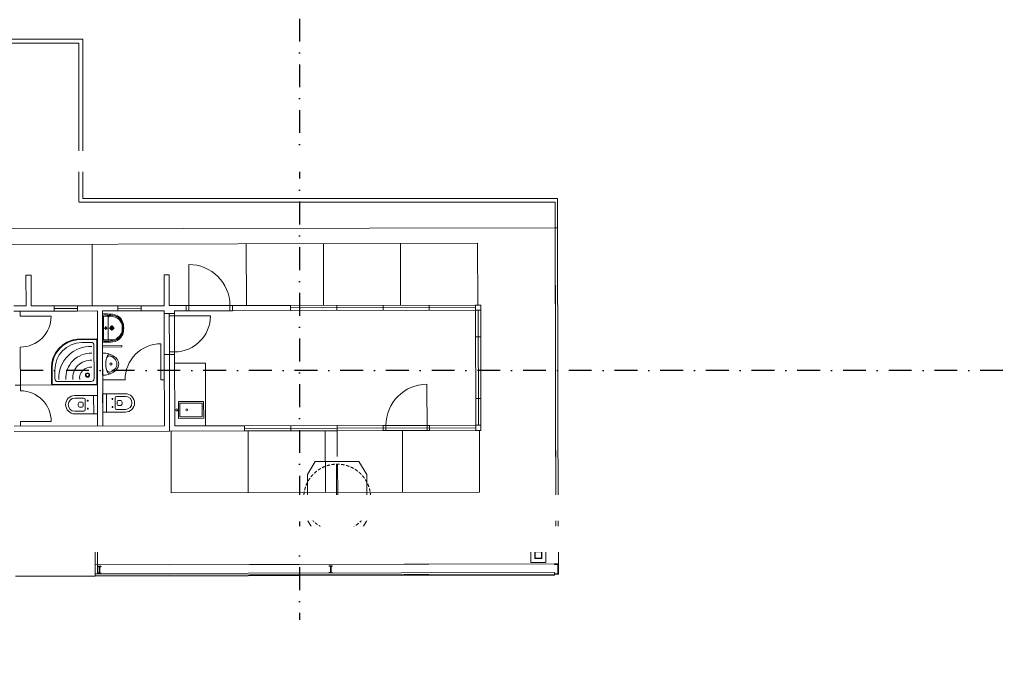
# Model space of a CAD drawing. Header units: millimetres. Extents: x -29085 to 3627694, y -159961 to 2281735.
# Tile 104 of 229: x 359034 to 378188, y 88627 to 101108. Entities that reach past the tile are written whole.
import ezdxf
from ezdxf import colors
from ezdxf.entities.mleader import LeaderData, LeaderLine
from ezdxf.math import Vec2, Vec3

# ---------------------------------------------------------------- set-up
doc = ezdxf.new("R2010")
doc.units = ezdxf.units.MM
doc.linetypes.add('DASHDOT', pattern=[25.4, 12.7, -6.35, 0, -6.35])
doc.linetypes.add('HIDDEN', pattern=[9.525, 6.35, -3.175])
doc.styles.add('A99_popis', font='isocpeur.ttf')

# ---------------------------------------------------------------- blocks, each defined once
blk = doc.blocks.new('800-100')
at = {"linetype": 'Continuous', "lineweight": 0}
for p, q in [((0, -100), (0, 800)), ((50, 0), (-850, 0)), ((-800, -100), (-800, 0)), ((50, -100), (-850, -100))]:
    blk.add_line(p, q, dxfattribs=at)
blk.add_arc((0, 0), 800, 90, 180, dxfattribs=at)
blk = doc.blocks.new('wc-pud')
at = {"lineweight": 5}
for p, q in [((-178, -442), (-178, 0)), ((-178, 0), (178, 0)), ((178, 0), (178, -442)), ((-178, -75), (178, -75)), ((-92, -190), (-62, -190)), ((-78, -175), (-78, -205)), ((62, -190), (92, -190)), ((78, -175), (78, -205)), ((-128, -442), (-128, -270)), ((-98, -240), (98, -240)), ((-50, -300), (-50, -352)), ((-30, -280), (30, -280)), ((50, -300), (50, -352)), ((128, -270), (128, -442))]:
    blk.add_line(p, q, dxfattribs=at)
for centre in [(-78, -190), (78, -190)]:
    blk.add_circle(centre, 7.5, dxfattribs=at)
for centre, radius, start, end in [((-98, -270), 30, 90, 180), ((-30, -300), 20, 90, 180), ((2, -318), 61.7, 213.2659, 268.4872), ((-2, -318), 61.7, 271.5128, 326.7341), ((30, -300), 20, 0, 90), ((98, -270), 30, 0, 90), ((0, -442), 178, 180, 0), ((0, -442), 128, 180, 0)]:
    blk.add_arc(centre, radius, start, end, dxfattribs=at)
blk = doc.blocks.new('rohova-kruh90')
at = {"lineweight": 0}
for points in [[(0, 0), (874, 0, 0.40794), (896, 22), (896, 330, 0.390394), (391, 892), (22, 896, 0.409143), (0, 874)], [(7, 22, 0.406743), (22, 7), (874, 7, 0.406734), (889, 22), (889, 330, 0.39027), (391, 885), (22, 889, 0.40753), (7, 874)], [(13, 22, 0.404377), (22, 13), (874, 13, 0.404372), (883, 22), (883, 330, 0.390143), (391, 878), (22, 883, 0.404372), (13, 874)], [(125, 829, 0.407116), (67, 771), (67, 125, 0.41872), (125, 67), (771, 67, 0.418721), (829, 125), (829, 289, 0.409609), (305, 829)]]:
    blk.add_lwpolyline(points, format="xyb", close=True, dxfattribs=at)
for radius in [41.1, 30.3]:
    blk.add_circle((193, 193), radius, dxfattribs=at)
for radius, start, end in [(620, 357.6545, 92.364), (485, 356.9971, 93.0214), (350, 355.833, 94.1855), (216, 353.2059, 96.8126)]:
    blk.add_arc((132, 132), radius, start, end, dxfattribs=at)
blk = doc.blocks.new('I160')
for p, q in [((-37, 160), (-37, 158)), ((-37, 160), (37, 160)), ((-37, 0), (-37, 2)), ((37, 0), (-37, 0)), ((-8, 148), (-34, 154)), ((-8, 12), (-34, 6)), ((-3, 18), (-3, 142)), ((3, 18), (3, 142)), ((8, 148), (34, 154)), ((8, 12), (34, 6)), ((37, 160), (37, 158)), ((37, 0), (37, 2))]:
    blk.add_line(p, q)
for centre, radius, start, end in [((-33, 158), 3.8, 180, 256), ((-33, 2), 3.8, 104, 180), ((-9, 142), 6.3, 0, 76), ((-9, 18), 6.3, 284, 0), ((9, 142), 6.3, 104, 180), ((9, 18), 6.3, 180, 256), ((33, 158), 3.8, 284, 0), ((33, 2), 3.8, 0, 76)]:
    blk.add_arc(centre, radius, start, end)
blk = doc.blocks.new('TURNIKET')
at = {"lineweight": 0, "ltscale": 2}
for p, q in [((-575, 450), (-425, 700)), ((-425, 700), (425, 700)), ((575, 450), (425, 700)), ((-575, 450), (-575, -450)), ((575, 450), (575, -450)), ((-51, 18), (-568, 316)), ((-41, 35), (-558, 334)), ((558, 334), (41, 35)), ((568, 316), (51, 18)), ((-10, -53), (-10, -650)), ((10, -53), (10, -650)), ((-575, -450), (-425, -700)), ((575, -450), (425, -700)), ((-425, -700), (425, -700))]:
    blk.add_line(p, q, dxfattribs=at)
at = {"linetype": 'HIDDEN', "lineweight": 0, "ltscale": 10}
blk.add_circle((0, 0), 650, dxfattribs=at)
at = {"lineweight": 0, "ltscale": 2}
blk.add_circle((0, 0), 54, dxfattribs=at)

msp = doc.modelspace()

# ---------------------------------------------------------------- linework, layer by layer
at = {"color": 251, "lineweight": 9, "ltscale": 2}
for p, q in [((369461.5, 91121.1), (369449, 97558.8)), ((369449, 97061.1), (357641, 97036.1)), ((369449, 97061.1), (357641, 97036.1)), ((369449, 97061.1), (369499, 97061.2)), ((369449, 97061.1), (369499, 97061.2)), ((369461.5, 91121.1), (369449, 97061.1)), ((369511.6, 91071.2), (369499, 97061.2)), ((369511.6, 91071.2), (369499, 97061.2)), ((357641.6, 96736.1), (367941.6, 96757.9)), ((357641.6, 96736.1), (367941.6, 96757.9)), ((360444.2, 95542), (360441.6, 96742)), ((360444.2, 95542), (360441.6, 96742)), ((363444.2, 95548.3), (363441.6, 96748.3)), ((363444.2, 95548.3), (363441.6, 96748.3)), ((364944.2, 95551.5), (364941.6, 96751.5)), ((364944.2, 95551.5), (364941.6, 96751.5)), ((366444.1, 95554.7), (366441.6, 96754.7)), ((366444.1, 95554.7), (366441.6, 96754.7)), ((367944.1, 95557.9), (367941.6, 96757.9)), ((367944.1, 95557.9), (367941.6, 96757.9)), ((359155.6, 96139.3), (359255.6, 96139.5)), ((359155.6, 96139.3), (359255.6, 96139.5)), ((359156.9, 95539.3), (359155.6, 96139.3)), ((359156.9, 95539.3), (359155.6, 96139.3)), ((359256.9, 95539.5), (359255.6, 96139.5)), ((359256.9, 95539.5), (359255.6, 96139.5)), ((361942.9, 96145.2), (361842.9, 96145)), ((361942.9, 96145.2), (361842.9, 96145)), ((361844.2, 95545), (361842.9, 96145)), ((361844.2, 95545), (361842.9, 96145)), ((361944.2, 95545.2), (361942.9, 96145.2)), ((361944.2, 95545.2), (361942.9, 96145.2)), ((359156.9, 95539.3), (358919.6, 95538.8)), ((358919.8, 95438.8), (359707.1, 95440.4)), ((358919.8, 95438.8), (359707.1, 95440.4)), ((359044.6, 95339), (359044.4, 95439)), ((359044.6, 95339), (359044.4, 95439)), ((359706.9, 95540.4), (359256.9, 95539.5)), ((360156.9, 95541.4), (359706.9, 95540.4)), ((360156.9, 95541.4), (359706.9, 95540.4)), ((359707.1, 95440.4), (359706.9, 95540.4)), ((359707.1, 95440.4), (359706.9, 95540.4)), ((360157, 95491.4), (359707, 95490.4)), ((360157, 95491.4), (359707, 95490.4)), ((360157.1, 95441.4), (359707.1, 95440.4)), ((360157.1, 95441.4), (359707.1, 95440.4)), ((360944.2, 95543.1), (360156.9, 95541.4)), ((360944.2, 95543.1), (360156.9, 95541.4)), ((360156.9, 95541.4), (360157.1, 95441.4)), ((360156.9, 95541.4), (360157.1, 95441.4)), ((360157.1, 95441.4), (360544.4, 95442.2)), ((360157.1, 95441.4), (360544.4, 95442.2)), ((360549.1, 93202.2), (360544.4, 95442.2)), ((360549.1, 93202.2), (360544.4, 95442.2)), ((360644.4, 95442.4), (360944.4, 95443.1)), ((360644.4, 95442.4), (360944.4, 95443.1)), ((360649.1, 93202.4), (360644.4, 95442.4)), ((360649.1, 93202.4), (360644.4, 95442.4)), ((361394.2, 95544), (360944.2, 95543.1)), ((361394.2, 95544), (360944.2, 95543.1)), ((360944.4, 95443.1), (360944.2, 95543.1)), ((360944.4, 95443.1), (360944.2, 95543.1)), ((361394.3, 95494), (360944.3, 95493.1)), ((361394.3, 95494), (360944.3, 95493.1)), ((361394.4, 95444), (360944.4, 95443.1)), ((361394.4, 95444), (360944.4, 95443.1)), ((361844.2, 95545), (361394.2, 95544)), ((361844.2, 95545), (361394.2, 95544)), ((361394.2, 95544), (361394.4, 95444)), ((361394.2, 95544), (361394.4, 95444)), ((361394.4, 95444), (361844.4, 95445)), ((361394.4, 95444), (361844.4, 95445)), ((361844.4, 95445), (361844.5, 95395)), ((361844.4, 95445), (361844.5, 95395)), ((361944.5, 95395.2), (361844.5, 95395)), ((361944.5, 95395.2), (361844.5, 95395)), ((361844.6, 95345), (361844.5, 95395)), ((361844.6, 95345), (361844.5, 95395)), ((361944.2, 95545.2), (362273.2, 95545.9)), ((362273.2, 95545.9), (361944.2, 95545.2)), ((361944.2, 95545.2), (362273.2, 95545.9)), ((362273.2, 95545.9), (361944.2, 95545.2)), ((362044.5, 95395.4), (361944.5, 95395.2)), ((362044.5, 95395.4), (361944.5, 95395.2)), ((361946.2, 94595.2), (361944.5, 95395.2)), ((362044.6, 95345.4), (362044.5, 95395.4)), ((362044.6, 95345.4), (362044.5, 95395.4)), ((362273.2, 95545.9), (362273.4, 95445.9)), ((362273.2, 95545.9), (362273.4, 95445.9)), ((363173.2, 95547.8), (364302.2, 95550.2)), ((363173.2, 95547.8), (364302.2, 95550.2)), ((363173.2, 95547.8), (363173.4, 95447.8)), ((363173.2, 95547.8), (363173.4, 95447.8)), ((368002.1, 95558), (364302.2, 95550.2)), ((368002.1, 95558), (364302.2, 95550.2)), ((364302.4, 95450.2), (364302.2, 95550.2)), ((364302.4, 95450.2), (364302.2, 95550.2)), ((364302.3, 95500.2), (367902.3, 95507.8)), ((364302.3, 95500.2), (367902.3, 95507.8)), ((367902.4, 95457.8), (364302.4, 95450.2)), ((367902.4, 95457.8), (364302.4, 95450.2)), ((365202.4, 95452.1), (365202.2, 95552.1)), ((365202.4, 95452.1), (365202.2, 95552.1)), ((366102.4, 95454), (366102.2, 95554)), ((366102.4, 95454), (366102.2, 95554)), ((367002.4, 95455.9), (367002.1, 95555.9)), ((367002.4, 95455.9), (367002.1, 95555.9)), ((367902.4, 95457.8), (367903.5, 94937.8)), ((367902.4, 95457.8), (367903.5, 94937.8)), ((367957.1, 93217.9), (367952.4, 95457.9)), ((367957.1, 93217.9), (367952.4, 95457.9)), ((368003.5, 94938), (368002.1, 95558)), ((368002.1, 95558), (368003.5, 94938)), ((368002.4, 95458), (368002.1, 95558)), ((368003.5, 94938), (368002.1, 95558)), ((368002.1, 95558), (368003.5, 94938)), ((368002.4, 95458), (368002.1, 95558)), ((359644.6, 95340.3), (359044.6, 95339)), ((359644.6, 95340.3), (359044.6, 95339)), ((361846.1, 94645), (361844.6, 95345)), ((361846.1, 94645), (361844.6, 95345)), ((362044.6, 95345.4), (361944.6, 95345.2)), ((362044.6, 95345.4), (361944.6, 95345.2)), ((362044.6, 95345.4), (362744.6, 95346.9)), ((362044.6, 95345.4), (362744.6, 95346.9)), ((362046.1, 94645.4), (362044.6, 95345.4)), ((362046.1, 94645.4), (362044.6, 95345.4)), ((367903.5, 94937.8), (368003.5, 94938)), ((367903.5, 94937.8), (368003.5, 94938)), ((367906, 93737.8), (367903.5, 94937.8)), ((367906, 93737.8), (367903.5, 94937.8)), ((367906, 93737.8), (367903.5, 94937.8)), ((367906, 93737.8), (367903.5, 94937.8)), ((368007.1, 93218), (368003.5, 94938)), ((368007.1, 93218), (368003.5, 94938)), ((359047.7, 93889), (359045.9, 94739)), ((359047.7, 93889), (359045.9, 94739)), ((361782.7, 94104.8), (361781.2, 94804.8)), ((361782.7, 94104.8), (361781.2, 94804.8)), ((361846.2, 94595), (361846.1, 94645)), ((361846.2, 94595), (361846.1, 94645)), ((362046.1, 94645.4), (361946.1, 94645.2)), ((362046.1, 94645.4), (361946.1, 94645.2)), ((362046.2, 94595.4), (362046.1, 94645.4)), ((362046.2, 94595.4), (362046.1, 94645.4)), ((361946.2, 94595.2), (361846.2, 94595)), ((361946.2, 94595.2), (361846.2, 94595)), ((361846.2, 94595), (361849.1, 93205)), ((361846.2, 94595), (361846.3, 94545)), ((361846.2, 94595), (361849.1, 93205)), ((361846.2, 94595), (361846.3, 94545)), ((362046.2, 94595.4), (361946.2, 94595.2)), ((362046.2, 94595.4), (361946.2, 94595.2)), ((361946.2, 94595.2), (361949.3, 93105.2)), ((361946.2, 94595.2), (361949.3, 93105.2)), ((362046.2, 94595.4), (362046.3, 94545.4)), ((362046.2, 94595.4), (362046.3, 94545.4)), ((362646.5, 94429.7), (362046.5, 94428.4)), ((362646.5, 94429.7), (362046.5, 94428.4)), ((362649.1, 93206.7), (362646.5, 94429.7)), ((362649.1, 93206.7), (362646.5, 94429.7)), ((361082.7, 94103.3), (360647.2, 94102.4)), ((361082.7, 94103.3), (360647.2, 94102.4)), ((361782.7, 94104.8), (361847.2, 94105)), ((361782.7, 94104.8), (361847.2, 94105)), ((359047.4, 93999), (358947.4, 93998.8)), ((359047.4, 93999), (358947.4, 93998.8)), ((359047.4, 93999), (360547.4, 94002.2)), ((359047.4, 93999), (360547.4, 94002.2)), ((367906, 93737.8), (368006, 93738)), ((367906, 93737.8), (368006, 93738)), ((367906, 93737.8), (367907.1, 93217.8)), ((367906, 93737.8), (367907.1, 93217.8)), ((359648.9, 93290.3), (359048.9, 93289)), ((359648.9, 93290.3), (359048.9, 93289)), ((359049.1, 93199), (359048.9, 93289)), ((359049.1, 93199), (359048.9, 93289)), ((361849.1, 93205), (358924.6, 93198.8)), ((361849.1, 93205), (358924.6, 93198.8)), ((361949.3, 93105.2), (358924.8, 93098.8)), ((361949.3, 93105.2), (358924.8, 93098.8)), ((361949.3, 93105.2), (363407.3, 93108.3)), ((361949.3, 93105.2), (363407.3, 93108.3)), ((361949.3, 93105.2), (363407.3, 93108.3)), ((361978.3, 93105.2), (361980.9, 91905.2)), ((365207.1, 93212.1), (363407.1, 93208.3)), ((365207.1, 93212.1), (363407.1, 93208.3)), ((363407.1, 93208.3), (363407.3, 93108.3)), ((363407.1, 93208.3), (363407.3, 93108.3)), ((363407.2, 93158.3), (365207.2, 93162.1)), ((363407.2, 93158.3), (365207.2, 93162.1)), ((365207.3, 93112.1), (363407.3, 93108.3)), ((365207.3, 93112.1), (363407.3, 93108.3)), ((363478.3, 93108.4), (363480.9, 91908.4)), ((363478.3, 93108.4), (363480.9, 91908.4)), ((364307.1, 93210.2), (364307.3, 93110.2)), ((364307.1, 93210.2), (364307.3, 93110.2)), ((364978.3, 93111.6), (364980.9, 91911.6)), ((367907.1, 93217.8), (365207.1, 93212.1)), ((367907.1, 93217.8), (365207.1, 93212.1)), ((365207.1, 93212.1), (365207.3, 93112.1)), ((365207.1, 93212.1), (365207.3, 93112.1)), ((365207.1, 93212.1), (365207.3, 93112.1)), ((365207.1, 93212.1), (365207.3, 93112.1)), ((365207.2, 93162.1), (367907.2, 93167.8)), ((365207.2, 93162.1), (367907.2, 93167.8)), ((368007.3, 93118), (365207.3, 93112.1)), ((368007.3, 93118), (365207.3, 93112.1)), ((365208.4, 92612.1), (365207.3, 93112.1)), ((366107.1, 93214), (366107.3, 93114)), ((366107.1, 93214), (366107.3, 93114)), ((366107.1, 93214), (366107.3, 93114)), ((366107.1, 93214), (366107.3, 93114)), ((366478.3, 93114.8), (366480.9, 91914.8)), ((367007.1, 93215.9), (367007.3, 93115.9)), ((367007.1, 93215.9), (367007.3, 93115.9)), ((367007.1, 93215.9), (367007.3, 93115.9)), ((367007.1, 93215.9), (367007.3, 93115.9)), ((367978.3, 93117.9), (367980.8, 91917.9)), ((367980.8, 91917.9), (361980.9, 91905.2)), ((369051.5, 91120.2), (360499.1, 91102.1)), ((360500.7, 90335.2), (360499.1, 91102.1)), ((360500.7, 90335.2), (360499.1, 91102.1)), ((369051.6, 91070.2), (360549.2, 91052.2)), ((360550.7, 90335.3), (360549.2, 91052.2)), ((360550.7, 90335.3), (360549.2, 91052.2)), ((369191.5, 91120.5), (369461.5, 91121.1)), ((369191.5, 91120.5), (369461.5, 91121.1)), ((369191.6, 91070.5), (369511.6, 91071.2)), ((369191.6, 91070.5), (369511.6, 91071.2)), ((369512.8, 90521.2), (369511.6, 91071.2)), ((369561.9, 90951.3), (361111.9, 90933.4)), ((369561.9, 90951.3), (361111.9, 90933.4)), ((361112.2, 90798.4), (361111.9, 90933.4)), ((361112.2, 90798.4), (361111.9, 90933.4)), ((369562.1, 90876.3), (361112.1, 90858.4)), ((369562.1, 90876.3), (361112.1, 90858.4)), ((369562.2, 90816.3), (361112.2, 90798.4)), ((369562.2, 90816.3), (361112.2, 90798.4)), ((369562.2, 90816.3), (369561.9, 90951.3)), ((369562.2, 90816.3), (369561.9, 90951.3)), ((360500.4, 90502.1), (369512.8, 90521.2)), ((360500.4, 90502.1), (369512.8, 90521.2)), ((361953.7, 90502.3, 0), (369511.8, 90521.2)), ((361953.7, 90502.3, 0), (369511.8, 90521.2)), ((369437.8, 90511), (369437.8, 90521)), ((369437.8, 90511), (369437.8, 90521)), ((360500.8, 90285.2), (358950.7, 90283.3)), ((360500.8, 90285.2), (359000.8, 90282)), ((360500.7, 90335.2), (369438.2, 90354.1)), ((360500.7, 90335.2), (369438.2, 90354.1)), ((360500.7, 90335.2), (360500.8, 90285.2)), ((360500.7, 90335.2), (360500.8, 90285.2)), ((360500.8, 90302.1), (369513.2, 90321.2)), ((360500.8, 90302.1), (369513.2, 90321.2)), ((360500.8, 90285.2), (369438.3, 90304.1)), ((360500.8, 90285.2), (369438.3, 90304.1)), ((361954.2, 90302.3, 0), (369512.3, 90321.2)), ((361954.2, 90302.3, 0), (369512.3, 90321.2)), ((369438.2, 90354.1), (369438.3, 90304.1)), ((369438.2, 90354.1), (369438.3, 90304.1)), ((369438.2, 90321), (369438.2, 90331)), ((369438.2, 90321), (369438.2, 90331))]:
    msp.add_line(p, q, dxfattribs=at)
at = {"color": 251, "lineweight": 5, "ltscale": 2}
for p, q in [((360644.5, 95383.6), (360704.1, 95383.7)), ((360644.5, 95383.6), (360704.1, 95383.7)), ((360645.7, 94833.6), (360644.5, 95383.6)), ((360645.7, 94833.6), (360644.5, 95383.6)), ((360664.6, 95336.4), (360668.7, 95363.6)), ((360664.6, 95336.4), (360668.7, 95363.6)), ((360665.6, 94880.9), (360664.6, 95336.4)), ((360665.6, 94880.9), (360664.6, 95336.4)), ((360704.1, 95363.7), (360668.7, 95363.6)), ((360704.1, 95363.7), (360668.7, 95363.6)), ((360755.1, 95108.8), (360754.7, 95308.8)), ((360755.1, 95108.8), (360754.7, 95308.8)), ((360746, 95108.8), (360674.2, 95108.6)), ((360746, 95108.8), (360674.2, 95108.6)), ((360710, 95144.6), (360710.2, 95072.8)), ((360710, 95144.6), (360710.2, 95072.8)), ((360755.1, 95108.8), (360755.5, 94908.8)), ((360755.1, 95108.8), (360755.5, 94908.8)), ((360876.1, 95109.1), (360776.1, 95108.8)), ((360876.1, 95109.1), (360776.1, 95108.8)), ((360826, 95159), (360826.2, 95059)), ((360826, 95159), (360826.2, 95059)), ((360705.3, 94833.7), (360645.7, 94833.6)), ((360705.3, 94833.7), (360645.7, 94833.6)), ((360665.6, 94880.9), (360669.8, 94853.6)), ((360665.6, 94880.9), (360669.8, 94853.6)), ((360705.2, 94853.7), (360669.8, 94853.6)), ((360705.2, 94853.7), (360669.8, 94853.6)), ((360647, 94193.3), (360646.1, 94623.8)), ((360647, 94193.3), (360646.1, 94623.8))]:
    msp.add_line(p, q, dxfattribs=at)
at = {"color": 251, "linetype": 'DASHDOT', "ltscale": 35}
msp.add_line((401278.6, 94283.3), (210329, 94283.3), dxfattribs=at)
msp.add_lwpolyline([(364479, 194483.3), (364479, 89433.3)], dxfattribs=at)
at = {"color": 251, "lineweight": 9, "ltscale": 2}
for points in [[(360263.8, 97629.2), (360263.8, 97629.2), (360263.8, 100728.9), (352809, 100728.9), (352809, 100728.9)], [(352809, 100648.9), (352809, 100648.9), (360183.8, 100648.9), (360183.8, 97563.3), (360183.8, 97563.3)], [(360183.8, 97558.8), (360183.8, 97558.8), (369449, 97558.8), (369449, 97558.8)], [(369499, 97061.2), (369499, 97629.2), (360263.8, 97629.2), (360263.8, 97629.2)], [(362273.4, 95445.9), (362044.4, 95445.4), (362044.5, 95395.4)], [(362273.4, 95445.9), (362044.4, 95445.4), (362044.5, 95395.4)], [(364302.2, 95550.2), (363173.2, 95547.8)], [(364302.2, 95550.2), (363173.2, 95547.8)], [(364302.4, 95450.2), (363173.4, 95447.8)], [(364302.4, 95450.2), (363173.4, 95447.8)], [(361846.1, 94545), (361846.3, 94545)], [(361846.1, 94545), (361846.3, 94545)], [(362046.2, 94595.4), (362049.1, 93205.4), (363407.1, 93208.3)], [(368976.4, 91195), (368977.7, 90550), (369267.7, 90550.7), (369266.4, 91195.7), (368976.4, 91195)], [(369267.7, 90550.7), (369266.4, 91195.7), (368976.4, 91195), (368977.7, 90550), (369267.7, 90550.7)], [(368976.4, 91195), (368977.7, 90550), (369267.7, 90550.7), (369266.4, 91195.7), (368976.4, 91195)], [(369267.7, 90550.7), (369266.4, 91195.7), (368976.4, 91195), (368977.7, 90550), (369267.7, 90550.7)], [(369191.8, 90980.5), (369191.5, 91120.5), (369051.5, 91120.2), (369051.8, 90980.2), (369191.8, 90980.5)], [(369191.8, 90980.5), (369191.5, 91120.5), (369051.5, 91120.2), (369051.8, 90980.2), (369191.8, 90980.5)], [(369181.8, 90990.5), (369181.6, 91110.5), (369061.6, 91110.2), (369061.8, 90990.2), (369181.8, 90990.5)], [(369181.8, 90990.5), (369181.6, 91110.5), (369061.6, 91110.2), (369061.8, 90990.2), (369181.8, 90990.5)], [(369192.6, 90625.5), (369192.3, 90765.5), (369052.3, 90765.2), (369052.6, 90625.2), (369192.6, 90625.5)], [(369192.6, 90625.5), (369192.3, 90765.5), (369052.3, 90765.2), (369052.6, 90625.2), (369192.6, 90625.5)], [(369182.6, 90635.5), (369182.3, 90755.5), (369062.3, 90755.2), (369062.6, 90635.2), (369182.6, 90635.5)], [(369182.6, 90635.5), (369182.3, 90755.5), (369062.3, 90755.2), (369062.6, 90635.2), (369182.6, 90635.5)], [(369438.2, 90321), (369513.2, 90321.2), (369512.8, 90521.2), (369437.8, 90521)], [(369438.2, 90321), (369506.5, 90321.2), (369512.3, 90321.1), (369512.8, 90521.2), (369437.8, 90521), (369437.8, 90511), (369502.8, 90511.2), (369503.2, 90331.2), (369438.2, 90331), (369438.2, 90321)], [(369438.2, 90321), (369513.2, 90321.2), (369512.8, 90521.2), (369437.8, 90521)], [(369438.2, 90321), (369506.5, 90321.2), (369512.3, 90321.1), (369512.8, 90521.2), (369437.8, 90521), (369437.8, 90511), (369502.8, 90511.2), (369503.2, 90331.2), (369438.2, 90331), (369438.2, 90321)], [(369438.2, 90331), (369503.2, 90331.2), (369502.8, 90511.2), (369437.8, 90511)], [(369438.2, 90331), (369503.2, 90331.2), (369502.8, 90511.2), (369437.8, 90511)]]:
    msp.add_lwpolyline(points, dxfattribs=at)
for points in [[(367902.4, 95457.8), (368002.4, 95458), (368002.1, 95558), (367902.1, 95557.8)], [(367902.4, 95457.8), (368002.4, 95458), (368002.1, 95558), (367902.1, 95557.8)], [(360645.8, 94766.4), (360645.9, 94740.5), (361020.7, 94741.2), (361020.7, 94767.2)], [(360645.8, 94766.4), (360645.9, 94740.5), (361020.7, 94741.2), (361020.7, 94767.2)], [(367907.1, 93217.8), (368007.1, 93218), (368007.3, 93118), (367907.3, 93117.8)], [(367907.1, 93217.8), (368007.1, 93218), (368007.3, 93118), (367907.3, 93117.8)], [(369267.7, 90550.7), (368977.7, 90550), (368976.4, 91195), (369266.4, 91195.7)], [(369267.7, 90550.7), (368977.7, 90550), (368976.4, 91195), (369266.4, 91195.7)], [(368801.8, 91014.7), (368551.8, 91014.1), (368551.4, 91164.1), (368801.4, 91164.7)], [(368801.8, 91014.7), (368551.8, 91014.1), (368551.4, 91164.1), (368801.4, 91164.7)], [(369191.8, 90980.5), (369051.8, 90980.2), (369051.5, 91120.2), (369191.5, 91120.5)], [(369191.8, 90980.5), (369051.8, 90980.2), (369051.5, 91120.2), (369191.5, 91120.5)], [(369181.8, 90990.5), (369061.8, 90990.2), (369061.6, 91110.2), (369181.6, 91110.5)], [(369181.8, 90990.5), (369061.8, 90990.2), (369061.6, 91110.2), (369181.6, 91110.5)], [(369192.6, 90625.5), (369052.6, 90625.2), (369052.3, 90765.2), (369192.3, 90765.5)], [(369192.6, 90625.5), (369052.6, 90625.2), (369052.3, 90765.2), (369192.3, 90765.5)], [(369182.6, 90635.5), (369062.6, 90635.2), (369062.3, 90755.2), (369182.3, 90755.5)], [(369182.6, 90635.5), (369062.6, 90635.2), (369062.3, 90755.2), (369182.3, 90755.5)]]:
    msp.add_lwpolyline(points, close=True, dxfattribs=at)
at = {"color": 251, "lineweight": 5, "ltscale": 2}
for points in [[(362120, 93680.3), (362120.7, 93353.2), (362612.8, 93354.2), (362612.1, 93681.4)], [(362120, 93680.3), (362120.7, 93353.2), (362612.8, 93354.2), (362612.1, 93681.4)], [(362150, 93650.4), (362150.6, 93383.3), (362582.8, 93384.2), (362582.2, 93651.3)], [(362150, 93650.4), (362150.6, 93383.3), (362582.8, 93384.2), (362582.2, 93651.3)]]:
    msp.add_lwpolyline(points, close=True, dxfattribs=at)
for centre, radius in [((360710.1, 95108.7), 20), ((360710.1, 95108.7), 20), ((360826.1, 95109), 37.5), ((360826.1, 95109), 37.5), ((360826.1, 95109), 25), ((360826.1, 95109), 25), ((360809.5, 94410), 19.4), ((360809.5, 94410), 19.4), ((362091, 93516.7), 20.1), ((362091, 93516.7), 20.1), ((362285.7, 93517.1), 20.1), ((362285.7, 93517.1), 20.1)]:
    msp.add_circle(centre, radius, dxfattribs=at)
at = {"color": 251, "lineweight": 9, "ltscale": 2}
for centre, radius, start, end in [((359044.6, 95339), 600, 270.12122, 0.12122), ((359044.6, 95339), 600, 270.12122, 0.12122), ((362044.6, 95345.4), 700, 270.12122, 0.12122), ((362044.6, 95345.4), 700, 270.12122, 0.12122), ((361782.7, 94104.8), 700, 90.12122, 180.12122), ((361782.7, 94104.8), 700, 90.12122, 180.12122), ((359048.9, 93289), 600, 0.12122, 90.12122), ((359048.9, 93289), 600, 0.12122, 90.12122)]:
    msp.add_arc(centre, radius, start, end, dxfattribs=at)
at = {"color": 251, "lineweight": 5, "ltscale": 2}
for centre, radius, start, end in [((360752.2, 94017.9), 1321.3, 88.59431, 93.80045), ((360752.2, 94017.9), 1321.3, 88.59431, 93.80045), ((360700.4, 93860.6), 1523.1, 84.61399, 89.85945), ((360700.4, 93860.6), 1523.1, 84.61399, 89.85945), ((360700.4, 93860.6), 1503.1, 84.60327, 89.85772), ((360700.4, 93860.6), 1503.1, 84.60327, 89.85772), ((360784.7, 95308.9), 30, 90.12122, 180.12122), ((360784.7, 95308.9), 30, 90.12122, 180.12122), ((360797.2, 95141.9), 197.3, 78.00989, 93.64991), ((360797.2, 95141.9), 197.3, 78.00989, 93.64991), ((360816.8, 95119.8), 216.3, 53.8824, 84.33061), ((360816.8, 95119.8), 216.3, 53.8824, 84.33061), ((360815.7, 95124.8), 233.7, 42.29439, 83.59166), ((360815.7, 95124.8), 233.7, 42.29439, 83.59166), ((360822.3, 95147.6), 230.3, 37.10844, 84.7609), ((360822.3, 95147.6), 230.3, 37.10844, 84.7609), ((360818.1, 95123.1), 212.8, 13.06762, 53.63637), ((360818.1, 95123.1), 212.8, 13.06762, 53.63637), ((360832.9, 95140.9), 210.1, 8.30544, 42.22648), ((360832.9, 95140.9), 210.1, 8.30544, 42.22648), ((360824.3, 95146.9), 229.1, 6.09345, 37.54533), ((360824.3, 95146.9), 229.1, 6.09345, 37.54533), ((360818.2, 95094.8), 212.8, 306.60607, 347.17482), ((360818.2, 95094.8), 212.8, 306.60607, 347.17482), ((360833.1, 95077), 210.1, 318.01596, 351.937), ((360833.1, 95077), 210.1, 318.01596, 351.937), ((360824.5, 95071), 229.1, 322.69711, 354.14899), ((360824.5, 95071), 229.1, 322.69711, 354.14899), ((360629.6, 95108.5), 400.7, 351.24317, 8.99926), ((360629.6, 95108.5), 400.7, 351.24317, 8.99926), ((360645.1, 95108.6), 400.7, 351.24317, 8.99926), ((360645.1, 95108.6), 400.7, 351.24317, 8.99926), ((360656.4, 95108.6), 400.7, 351.24317, 8.99926), ((360656.4, 95108.6), 400.7, 351.24317, 8.99926), ((360747.6, 96201.7), 1323.4, 266.44595, 271.64416), ((360747.6, 96201.7), 1323.4, 266.44595, 271.64416), ((360695.1, 96356.8), 1503.1, 270.38472, 275.63917), ((360695.1, 96356.8), 1503.1, 270.38472, 275.63917), ((360695.1, 96356.8), 1523.1, 270.38299, 275.62844), ((360695.1, 96356.8), 1523.1, 270.38299, 275.62844), ((360785.5, 94908.9), 30, 180.12122, 270.12122), ((360785.5, 94908.9), 30, 180.12122, 270.12122), ((360797.3, 95075.9), 197.3, 266.59252, 282.23255), ((360797.3, 95075.9), 197.3, 266.59252, 282.23255), ((360816.8, 95098.1), 216.3, 275.91183, 306.36003), ((360816.8, 95098.1), 216.3, 275.91183, 306.36003), ((360815.7, 95093), 233.7, 276.65078, 317.94804), ((360815.7, 95093), 233.7, 276.65078, 317.94804), ((360822.5, 95070.3), 230.3, 275.48154, 323.134), ((360822.5, 95070.3), 230.3, 275.48154, 323.134), ((360664.3, 94266.7), 357.6, 52.73518, 92.91851), ((360664.3, 94266.7), 357.6, 52.73518, 92.91851), ((361136.7, 94410.4), 429.5, 168.23522, 191.87343), ((361136.7, 94410.4), 429.5, 168.23522, 191.87343), ((360882.3, 94476.5), 167.4, 138.14818, 172.65978), ((360882.3, 94476.5), 167.4, 138.14818, 172.65978), ((360786.7, 94496.7), 69.7, 55.26504, 161.77951), ((360786.7, 94496.7), 69.7, 55.26504, 161.77951), ((360785.3, 94564), 36.9, 60.56805, 138.82657), ((360785.3, 94564), 36.9, 60.56805, 138.82657), ((360752, 94397.8), 173, 23.09055, 64.53401), ((360752, 94397.8), 173, 23.09055, 64.53401), ((360765.9, 94388.8), 199, 23.55709, 54.724), ((360765.9, 94388.8), 199, 23.55709, 54.724), ((360797.7, 94408.4), 127.1, 333.47247, 26.76996), ((360797.7, 94408.4), 127.1, 333.47247, 26.76996), ((360823.8, 94409.4), 137.7, 334.89176, 25.35068), ((360823.8, 94409.4), 137.7, 334.89176, 25.35068), ((360658.8, 94554.6), 361.5, 268.13217, 303.54299), ((360658.8, 94554.6), 361.5, 268.13217, 303.54299), ((360887, 94344.9), 172.1, 187.65938, 216.18626), ((360887, 94344.9), 172.1, 187.65938, 216.18626), ((360787.3, 94320.1), 68.5, 194.27548, 302.21987), ((360787.3, 94320.1), 68.5, 194.27548, 302.21987), ((360786.1, 94261.7), 42.2, 205.86741, 284.82371), ((360786.1, 94261.7), 42.2, 205.86741, 284.82371), ((360725.8, 94445.8), 208.1, 298.10475, 333.1086), ((360725.8, 94445.8), 208.1, 298.10475, 333.1086), ((360779, 94417), 182, 295.91469, 338.69962), ((360779, 94417), 182, 295.91469, 338.69962)]:
    msp.add_arc(centre, radius, start, end, dxfattribs=at)

# ---------------------------------------------------------------- block references
at = {"color": 251, "lineweight": 9, "ltscale": 2, "xscale": -1}
for name, p, rotation in [('800-100', (362323.2, 95546), 0.1212188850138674), ('800-100', (362323.2, 95546), 0.1212188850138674), ('rohova-kruh90', (360547.4, 94002.2), 0.1212188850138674), ('rohova-kruh90', (360547.4, 94002.2), 0.1212188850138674), ('wc-pud', (360648.2, 93652.4), 90.12121888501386), ('wc-pud', (360648.2, 93652.4), 90.12121888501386)]:
    msp.add_blockref(name, p, dxfattribs=dict(at, rotation=rotation))
at = {"color": 251, "lineweight": 9, "ltscale": 2}
for name, p, rotation in [('800-100', (366957.1, 93215.8), 0.1212188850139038), ('800-100', (366957.1, 93215.8), 0.1212188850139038), ('wc-pud', (360548.2, 93619.2), 270.1212188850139), ('wc-pud', (360548.2, 93619.2), 270.1212188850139), ('TURNIKET', (365210.1, 91812.1), 180.1212188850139)]:
    msp.add_blockref(name, p, dxfattribs=dict(at, rotation=rotation))
at = {"color": 251, "lineweight": 9, "ltscale": 2, "xscale": 0.8775000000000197, "yscale": 0.8775000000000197, "zscale": 0.8775000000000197, "rotation": 180.1212188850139}
for p in [(360582.9, 90475.7), (360582.9, 90475.7), (365082.9, 90485.2), (365082.9, 90485.2)]:
    msp.add_blockref('I160', p, dxfattribs=at)

# ---------------------------------------------------------------- next in the draw order: leaders
at = {"color": 251, "lineweight": 9}
ml = msp.add_multileader_mtext('Standard', dxfattribs=at)
ml.set_content('\\A1;{\\C256;výměna vrat}', color=1, style='A99_popis')
ml.set_leader_properties(color=256, linetype='ByLayer', lineweight=-1)
ml.build(insert=Vec2(0, 0))
ml.multileader.update_dxf_attribs({"dogleg_length": 1, "arrow_head_size": 200, "scale": 200})
ctx = ml.context
ctx.base_point, ctx.scale, ctx.char_height, ctx.arrow_head_size, ctx.landing_gap_size, ctx.plane_origin = Vec3(214859, 98293.3), 200, 400, 200, 250, Vec3(217664, 89257.5)
notes = []
notes.append((ctx, [(0, (1, 1, 0), (214214, 98293.3), (1, 0), 645, [(0, [(213694, 98293.3)], 0, [])])]))
ctx.mtext.insert, ctx.mtext.width, ctx.mtext.defined_height, ctx.mtext.flow_direction = Vec3(215109, 98553.3), 3255, 1693.3, 5
ctx.mtext.has_bg_fill, ctx.mtext.bg_color, ctx.mtext.bg_scale_factor, ctx.mtext.bg_transparency, ctx.mtext.use_window_bg_color = 1, -1073741824, 1, 0, 1
ml = msp.add_multileader_mtext('Standard', dxfattribs=at)
ml.set_content('\\A1;{\\C256;demontáž stěnových panelů PUR, tl.40mm, včetně výplní otvorů a klempířských výrobků}', color=1, style='A99_popis')
ml.set_leader_properties(color=256, linetype='ByLayer', lineweight=-1)
ml.build(insert=Vec2(0, 0))
ml.multileader.update_dxf_attribs({"dogleg_length": 1, "arrow_head_size": 300, "scale": 200})
ctx = ml.context
ctx.base_point, ctx.scale, ctx.char_height, ctx.arrow_head_size, ctx.landing_gap_size, ctx.plane_origin = Vec3(215334, 90928.3), 200, 500, 300, 250, Vec3(228554, 84072.2)
notes.append((ctx, [(0, (1, 1, 0), (231519, 90928.3), (-1, 0), 585, [(0, [(231519, 93393.3)], 0, [])])]))
ctx.mtext.insert, ctx.mtext.width, ctx.mtext.flow_direction = Vec3(215584, 91253.3), 15225, 5
ctx.mtext.has_bg_fill, ctx.mtext.bg_color, ctx.mtext.bg_scale_factor, ctx.mtext.bg_transparency, ctx.mtext.use_window_bg_color = 1, -1073741824, 1, 0, 1
ml = msp.add_multileader_mtext('Standard', dxfattribs=at)
ml.set_content('\\A1;{\\C256;demontáž oplocení}', color=1, style='A99_popis')
ml.set_leader_properties(color=256, linetype='ByLayer', lineweight=-1)
ml.build(insert=Vec2(0, 0))
ml.multileader.update_dxf_attribs({"dogleg_length": 1, "arrow_head_size": 300, "scale": 200})
ctx = ml.context
ctx.base_point, ctx.scale, ctx.char_height, ctx.arrow_head_size, ctx.landing_gap_size, ctx.plane_origin = Vec3(317589, 88958.3), 200, 500, 300, 250, Vec3(321259, 81492.2)
notes.append((ctx, [(0, (1, 1, 0), (324224, 88958.3), (-1, 0), 585, [(0, [(324224, 89783.3)], 0, [])])]))
ctx.mtext.insert, ctx.mtext.width, ctx.mtext.defined_height, ctx.mtext.flow_direction = Vec3(317839, 89283.3), 5760, 2293.3, 5
ctx.mtext.has_bg_fill, ctx.mtext.bg_color, ctx.mtext.bg_scale_factor, ctx.mtext.bg_transparency, ctx.mtext.use_window_bg_color = 1, -1073741824, 1, 0, 1
for ctx, leaders in notes:
    for number, flags, end, landing, length, lines in leaders:
        leader = LeaderData()
        leader.index, (leader.has_last_leader_line, leader.has_dogleg_vector, leader.attachment_direction) = number, flags
        leader.last_leader_point, leader.dogleg_vector, leader.dogleg_length = Vec3(end), Vec3(landing), length
        for number, points, colour, breaks in lines:
            line = LeaderLine()
            line.index, line.vertices, line.color, line.breaks = number, Vec3.list(points), colors.encode_raw_color(colour), breaks
            leader.lines.append(line)
        ctx.leaders.append(leader)

# ---------------------------------------------------------------- next in the draw order: leaders
ml = msp.add_multileader_mtext('Standard', dxfattribs=at)
ml.set_content('\\A1;{\\C256;demontáž stěnových panelů PUR, tl.40mm, včetně výplní otvorů a klempířských výrobků}', color=1, style='A99_popis')
ml.set_leader_properties(color=256, linetype='ByLayer', lineweight=-1)
ml.build(insert=Vec2(0, 0))
ml.multileader.update_dxf_attribs({"dogleg_length": 1, "arrow_head_size": 300, "scale": 200})
ctx = ml.context
ctx.base_point, ctx.scale, ctx.char_height, ctx.arrow_head_size, ctx.landing_gap_size, ctx.plane_origin = Vec3(308039, 91538.3), 200, 500, 300, 250, Vec3(321259, 84072.2)
notes = []
notes.append((ctx, [(0, (1, 1, 0), (324224, 91538.3), (-1, 0), 585, [(0, [(324224, 93393.3)], 0, [])])]))
ctx.mtext.insert, ctx.mtext.width, ctx.mtext.defined_height, ctx.mtext.flow_direction = Vec3(308289, 91863.3), 15225, 2293.3, 5
ctx.mtext.has_bg_fill, ctx.mtext.bg_color, ctx.mtext.bg_scale_factor, ctx.mtext.bg_transparency, ctx.mtext.use_window_bg_color = 1, -1073741824, 1, 0, 1
for ctx, leaders in notes:
    for number, flags, end, landing, length, lines in leaders:
        leader = LeaderData()
        leader.index, (leader.has_last_leader_line, leader.has_dogleg_vector, leader.attachment_direction) = number, flags
        leader.last_leader_point, leader.dogleg_vector, leader.dogleg_length = Vec3(end), Vec3(landing), length
        for number, points, colour, breaks in lines:
            line = LeaderLine()
            line.index, line.vertices, line.color, line.breaks = number, Vec3.list(points), colors.encode_raw_color(colour), breaks
            leader.lines.append(line)
        ctx.leaders.append(leader)

doc.saveas('drawing.dxf')
